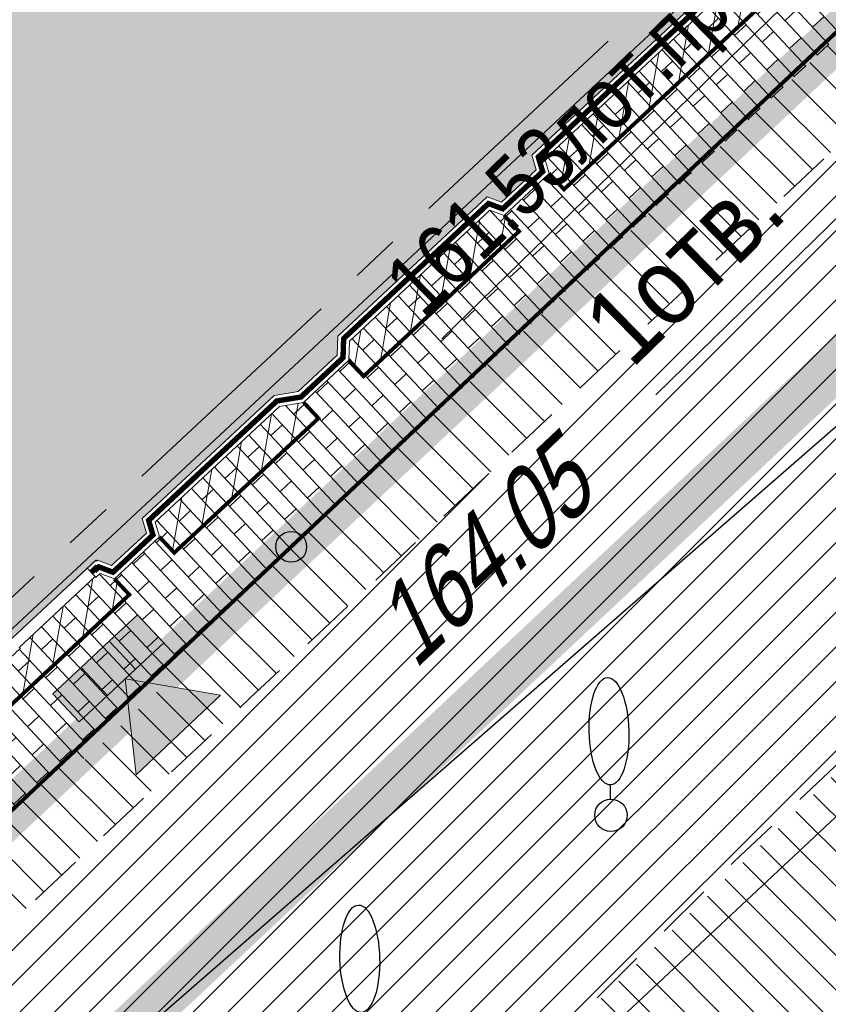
# Model space of a CAD drawing. Header units: millimetres. Extents: x 4385 to 11928, y 17253 to 36963.
# Tile 88 of 256: x 6042 to 6052, y 18513 to 18526. Entities that reach past the tile are written whole.
import ezdxf
from ezdxf.enums import TextEntityAlignment as Align

# ---------------------------------------------------------------- set-up
doc = ezdxf.new("R2010")
doc.units = ezdxf.units.MM
for name, pattern in [('CENTER', [50.8, 31.75, -6.35, 6.35, -6.35]), ('DASHED', [19.05, 12.7, -6.35]), ('Dashed_1', [150, 100, -50])]:
    doc.linetypes.add(name, pattern=pattern)
for name, color, linetype, lineweight in [('Геоподоснова_34179-21 от 9.08.21$0$Водопровод', 7, 'Continuous', 25), ('Геоподоснова_34179-21 от 9.08.21$0$Водосток проектный', 7, 'Continuous', 25), ('Геоподоснова_34179-21 от 9.08.21$0$Горизонтали', 7, 'Continuous', 25), ('Геоподоснова_34179-21 от 9.08.21$0$Граница улицы', 7, 'Continuous', 25), ('Геоподоснова_34179-21 от 9.08.21$0$Здания', 7, 'Continuous', 25), ('Геоподоснова_34179-21 от 9.08.21$0$Кабель связи', 7, 'Continuous', 25), ('Геоподоснова_34179-21 от 9.08.21$0$Красные линии', 7, 'Continuous', 25), ('Геоподоснова_34179-21 от 9.08.21$0$Отдельно стоящее дерево', 7, 'Continuous', 25), ('Геоподоснова_34179-21 от 9.08.21$0$Части зданий', 7, 'Continuous', 25), ('ГП_граница_3_этапа_500', 202, 'Continuous', 15), ('ГП_здан_проект', 170, 'Continuous', 9), ('ГП_здан_проект_оси', 50, 'CENTER', 0)]:
    doc.layers.add(name, color=color, linetype=linetype, lineweight=lineweight)
for name, color, linetype, true_color in [('ГП_граница_аренд_зем_500', 7, 'Continuous', 0x000000), ('ГП_граница_ГПЗУ_500', 7, 'Continuous', 0x0000f5), ('ГП_здан_проект_гараж', 7, 'Continuous', 0xcc0000)]:
    doc.layers.add(name, color=color, linetype=linetype, true_color=true_color)
doc.layers.add('ГП_здан_проект_навес', color=170, linetype='Continuous')
for name, color, linetype, lineweight, true_color in [('ГП_здан_проект_штриховка', 7, 'Continuous', 5, 0xe24032), ('ГП_здания_сносимые', 7, 'Continuous', 9, 0xfaed00), ('ГП_стрелки_1 этаж', 7, 'Continuous', 9, 0x000000), ('Покр_ЛПУ', 7, 'Continuous', 5, 0x000000), ('Покр_трот_плитка_300х100х80_пеш_2.3(з)', 7, 'Continuous', 0, 0x999999)]:
    doc.layers.add(name, color=color, linetype=linetype, lineweight=lineweight, true_color=true_color)
doc.layers.add('ГП_озел_штриховка_сущ', color=7, linetype='Continuous', lineweight=0, true_color=0x829556, transparency=0.6)
doc.layers.add('ГП_тротуары_штриховка_сущ', color=7, linetype='Continuous', lineweight=0, true_color=0xba8573, transparency=0.6)
doc.styles.add('Геоподоснова_34179-21 от 9.08.21$0$Style-RUSSIAN_1251', font='RUSSIAN_1251.shx')
doc.styles.add('Геоподоснова_34179-21 от 9.08.21$0$Style-RUSSIAN_1251 I 0.32289', font='RUSSIAN_1251.shx', dxfattribs={"oblique": 18.5})

# ---------------------------------------------------------------- blocks, each defined once
blk = doc.blocks.new('ст2')
at = {"layer": 'ГП_стрелки_1 этаж', "lineweight": 30, "true_color": 0xffff0a, "transparency": 33554687}
h = blk.add_hatch(color=2, dxfattribs=at)
h.dxf.hatch_style = 1
h.paths.add_polyline_path([(-0.745, -0.313), (0.005, 0.687), (0.755, -0.313)])
at = {"layer": 'ГП_стрелки_1 этаж'}
blk.add_lwpolyline([(-0.745, -0.313), (0.005, 0.687), (0.755, -0.313)], close=True, dxfattribs=at)
blk = doc.blocks.new('Геоподоснова_34179-21 от 9.08.21$0$DEREVO_53')
at = {"layer": 'Геоподоснова_34179-21 от 9.08.21$0$Отдельно стоящее дерево', "color": 7, "linetype": 'Continuous', "lineweight": 25, "flags": 128}
blk.add_lwpolyline([(-0.007, 0.21), (-0.007, 0.393)], dxfattribs=at)
at = {"layer": 'Геоподоснова_34179-21 от 9.08.21$0$Отдельно стоящее дерево', "color": 7, "linetype": 'Continuous', "lineweight": 25}
blk.add_arc((0, 0), 0.21, 0, 359.99999, dxfattribs=at)
blk.add_ellipse((-0.0255, 1.088), major_axis=(-0.0185, 0.695), ratio=0.3698286, dxfattribs=at)
blk = doc.blocks.new('Геоподоснова_34179-21 от 9.08.21$0$DEREVO_54')
at = {"layer": 'Геоподоснова_34179-21 от 9.08.21$0$Отдельно стоящее дерево', "color": 7, "linetype": 'Continuous', "lineweight": 25, "flags": 128}
blk.add_lwpolyline([(-0.007, 0.21), (-0.007, 0.393)], dxfattribs=at)
at = {"layer": 'Геоподоснова_34179-21 от 9.08.21$0$Отдельно стоящее дерево', "color": 7, "linetype": 'Continuous', "lineweight": 25}
blk.add_arc((0, 0), 0.21, 0, 359.99999, dxfattribs=at)
blk.add_ellipse((-0.0255, 1.088), major_axis=(-0.0185, 0.695), ratio=0.3698286, dxfattribs=at)
blk = doc.blocks.new('Геоподоснова_34179-21 от 9.08.21$0$PIKET_187')
at = {"layer": 'Геоподоснова_34179-21 от 9.08.21$0$Горизонтали', "color": 7, "linetype": 'Continuous', "lineweight": 25}
blk.add_arc((0, 0), 0.2, 0, 360, dxfattribs=at)
blk = doc.blocks.new('Геоподоснова_34179-21 от 9.08.21$0$msdElementTypeLineString_26')
at = {"layer": 'Геоподоснова_34179-21 от 9.08.21$0$Части зданий', "color": 7, "linetype": 'Continuous', "lineweight": 25}
for p, q in [((25.806, 24.26), (25.289, 23.774)), ((24.044, 22.604), (23.528, 22.118)), ((23.163, 21.776), (22.647, 21.29)), ((22.282, 20.947), (21.766, 20.462)), ((21.401, 20.119), (20.885, 19.633)), ((20.52, 19.291), (20.004, 18.805)), ((19.639, 18.463), (19.123, 17.977)), ((17.878, 16.806), (17.361, 16.321)), ((16.997, 15.978), (16.48, 15.493)), ((16.116, 15.15), (15.599, 14.664))]:
    blk.add_line(p, q, dxfattribs=at)
at = {"layer": 'Геоподоснова_34179-21 от 9.08.21$0$Части зданий', "color": 7, "linetype": 'Continuous', "lineweight": 25, "flags": 128}
for points in [[(24.925, 23.432), (24.851, 23.363), (24.408, 22.946)], [(18.759, 17.635), (18.384, 17.283), (18.242, 17.149)]]:
    blk.add_lwpolyline(points, dxfattribs=at)
blk = doc.blocks.new('Геоподоснова_34179-21 от 9.08.21$0$msdElementTypeLineString_41')
at = {"layer": 'Геоподоснова_34179-21 от 9.08.21$0$Граница улицы', "color": 7, "linetype": 'Continuous', "lineweight": 25}
for p, q in [((16.929, 16.459), (16.402, 15.962)), ((15.159, 14.768), (14.646, 14.258)), ((14.291, 13.906), (13.778, 13.395))]:
    blk.add_line(p, q, dxfattribs=at)
at = {"layer": 'Геоподоснова_34179-21 от 9.08.21$0$Граница улицы', "color": 7, "linetype": 'Continuous', "lineweight": 25, "flags": 128}
blk.add_lwpolyline([(16.039, 15.619), (15.558, 15.165), (15.514, 15.121)], dxfattribs=at)
blk = doc.blocks.new('Геоподоснова_34179-21 от 9.08.21$0$msdElementTypeLineString_626')
at = {"layer": 'Геоподоснова_34179-21 от 9.08.21$0$Водопровод', "color": 7, "linetype": 'Continuous', "lineweight": 25}
blk.add_line((13.018, 12.175), (24.939, 23.326), dxfattribs=at)
blk = doc.blocks.new('Геоподоснова_34179-21 от 9.08.21$0$msdElementTypeMultiLine_408')
at = {"layer": 'Геоподоснова_34179-21 от 9.08.21$0$Водопровод', "color": 7, "linetype": 'Continuous', "lineweight": 25}
blk.add_blockref('Геоподоснова_34179-21 от 9.08.21$0$msdElementTypeLineString_626', (0.5, 0.5), dxfattribs=at)
blk = doc.blocks.new('Геоподоснова_34179-21 от 9.08.21$0$DIMTXT_127')
at = {"layer": 'Геоподоснова_34179-21 от 9.08.21$0$Кабель связи', "color": 3, "linetype": 'Continuous', "lineweight": 25}
for q in [(-0.737, -0.574), (-0.335, -0.872)]:
    blk.add_line((0, 0), q, dxfattribs=at)
at = {"layer": 'Геоподоснова_34179-21 от 9.08.21$0$Кабель связи', "color": 3, "linetype": 'Continuous', "lineweight": 25, "flags": 128}
blk.add_lwpolyline([(0, 0), (-1.123, -1.516), (-3.55, -3.886)], dxfattribs=at)
at = {"layer": 'Геоподоснова_34179-21 от 9.08.21$0$Кабель связи', "color": 3, "linetype": 'Continuous', "lineweight": 25, "style": 'Геоподоснова_34179-21 от 9.08.21$0$Style-RUSSIAN_1251', "width": 0.899998}
blk.add_text('1отв.', height=1, rotation=44.3171, dxfattribs=at).set_placement((-4.563, -2.848), align=Align.TOP_LEFT)
blk = doc.blocks.new('Геоподоснова_34179-21 от 9.08.21$0$msdElementTypeLineString_919')
at = {"layer": 'Геоподоснова_34179-21 от 9.08.21$0$Водосток проектный', "color": 7, "linetype": 'Continuous', "lineweight": 25}
blk.add_line((61.644, 58.055), (43.376, 42.132), dxfattribs=at)
blk = doc.blocks.new('Геоподоснова_34179-21 от 9.08.21$0$msdElementTypeMultiLine_579')
at = {"layer": 'Геоподоснова_34179-21 от 9.08.21$0$Водосток проектный', "color": 7, "linetype": 'Continuous', "lineweight": 25}
blk.add_blockref('Геоподоснова_34179-21 от 9.08.21$0$msdElementTypeLineString_919', (0.467, 0.467), dxfattribs=at)
blk = doc.blocks.new('Геоподоснова_34179-21 от 9.08.21$0$DIMTXT_314')
at = {"layer": 'Геоподоснова_34179-21 от 9.08.21$0$Водосток проектный', "color": 7, "linetype": 'Continuous', "lineweight": 25}
for q in [(-0.726, 0.053), (-0.644, -0.339)]:
    blk.add_line((0, 0), q, dxfattribs=at)
at = {"layer": 'Геоподоснова_34179-21 от 9.08.21$0$Водосток проектный', "color": 7, "linetype": 'Continuous', "lineweight": 25, "flags": 128}
blk.add_lwpolyline([(0, 0), (-9.23, -1.93), (-14.299, -6.879)], dxfattribs=at)
at = {"layer": 'Геоподоснова_34179-21 от 9.08.21$0$Водосток проектный', "color": 7, "linetype": 'Continuous', "lineweight": 25, "style": 'Геоподоснова_34179-21 от 9.08.21$0$Style-RUSSIAN_1251', "width": 0.875}
blk.add_text('161.53лот.пр.', height=0.8, rotation=44.3171, dxfattribs=at).set_placement((-15.102, -6.056), align=Align.TOP_LEFT)
blk = doc.blocks.new('Геоподоснова_34179-21 от 9.08.21$0$msdElementTypeLineString_929')
at = {"layer": 'Геоподоснова_34179-21 от 9.08.21$0$Красные линии', "linetype": 'Continuous', "lineweight": 25}
for points in [[(51.992, 48.611), (51.821, 48.793), (52.55, 49.477), (52.721, 49.295)], [(51.263, 47.927), (51.092, 48.109), (51.821, 48.793), (51.992, 48.611)], [(50.533, 47.243), (50.362, 47.425), (51.092, 48.109), (51.263, 47.927)], [(49.804, 46.558), (49.633, 46.741), (50.362, 47.425), (50.533, 47.243)], [(49.075, 45.874), (48.904, 46.056), (49.633, 46.741), (49.804, 46.558)], [(48.345, 45.19), (48.174, 45.372), (48.904, 46.056), (49.075, 45.874)], [(47.616, 44.506), (47.445, 44.688), (48.174, 45.372), (48.345, 45.19)], [(46.887, 43.822), (46.716, 44.004), (47.445, 44.688), (47.616, 44.506)], [(46.158, 43.137), (45.987, 43.32), (46.716, 44.004), (46.887, 43.822)], [(45.428, 42.453), (45.257, 42.636), (45.987, 43.32), (46.158, 43.137)], [(44.699, 41.769), (44.528, 41.951), (45.257, 42.636), (45.428, 42.453)], [(43.97, 41.085), (43.799, 41.267), (44.528, 41.951), (44.699, 41.769)], [(43.24, 40.401), (43.069, 40.583), (43.799, 41.267), (43.97, 41.085)], [(42.511, 39.717), (42.34, 39.899), (43.069, 40.583), (43.24, 40.401)], [(41.782, 39.032), (41.611, 39.215), (42.34, 39.899), (42.511, 39.717)]]:
    blk.add_hatch(color=1, dxfattribs=at).paths.add_polyline_path(points)
blk = doc.blocks.new('Геоподоснова_34179-21 от 9.08.21')
at = {"layer": 'Геоподоснова_34179-21 от 9.08.21$0$Здания', "color": 7, "linetype": 'Continuous', "lineweight": 25, "flags": 128}
blk.add_lwpolyline([(6025.025, 18500), (6044.16, 18518.07), (6048.937, 18522.581), (6050.375, 18523.939), (6050.599, 18524.15), (6052.899, 18526.322), (6053.19, 18526.597), (6052.89, 18526.915), (6051.908, 18527.953), (6031.838, 18549.178)], dxfattribs=at)
at = {"layer": 'Геоподоснова_34179-21 от 9.08.21$0$Водопровод', "color": 7, "linetype": 'Continuous', "lineweight": 25}
blk.add_blockref('Геоподоснова_34179-21 от 9.08.21$0$msdElementTypeMultiLine_408', (6035.118, 18499.5), dxfattribs=at)
at = {"layer": 'Геоподоснова_34179-21 от 9.08.21$0$Водосток проектный', "color": 7, "linetype": 'Continuous', "lineweight": 25}
for name, p in [('Геоподоснова_34179-21 от 9.08.21$0$msdElementTypeMultiLine_579', (5999.533, 18470.285)), ('Геоподоснова_34179-21 от 9.08.21$0$DIMTXT_314', (6061.644, 18528.807))]:
    blk.add_blockref(name, p, dxfattribs=at)
at = {"layer": 'Геоподоснова_34179-21 от 9.08.21$0$Горизонтали', "color": 7, "linetype": 'Continuous', "lineweight": 25}
blk.add_blockref('Геоподоснова_34179-21 от 9.08.21$0$PIKET_187', (6045.394, 18519.235), dxfattribs=at)
at = {"layer": 'Геоподоснова_34179-21 от 9.08.21$0$Граница улицы', "color": 7, "linetype": 'Continuous', "lineweight": 25}
blk.add_blockref('Геоподоснова_34179-21 от 9.08.21$0$msdElementTypeLineString_41', (6035.577, 18500), dxfattribs=at)
at = {"layer": 'Геоподоснова_34179-21 от 9.08.21$0$Кабель связи', "color": 3, "linetype": 'Continuous', "lineweight": 25}
blk.add_blockref('Геоподоснова_34179-21 от 9.08.21$0$DIMTXT_127', (6053.665, 18525.091), dxfattribs=at)
at = {"layer": 'Геоподоснова_34179-21 от 9.08.21$0$Красные линии', "color": 1, "linetype": 'Continuous', "lineweight": 25}
blk.add_blockref('Геоподоснова_34179-21 от 9.08.21$0$msdElementTypeLineString_929', (5999.875, 18476.501), dxfattribs=at)
at = {"layer": 'Геоподоснова_34179-21 от 9.08.21$0$Отдельно стоящее дерево', "color": 7, "linetype": 'Continuous', "lineweight": 25}
for name, p in [('Геоподоснова_34179-21 от 9.08.21$0$DEREVO_53', (6049.534, 18515.758)), ('Геоподоснова_34179-21 от 9.08.21$0$DEREVO_54', (6046.308, 18512.812))]:
    blk.add_blockref(name, p, dxfattribs=at)
at = {"layer": 'Геоподоснова_34179-21 от 9.08.21$0$Части зданий', "color": 7, "linetype": 'Continuous', "lineweight": 25}
blk.add_blockref('Геоподоснова_34179-21 от 9.08.21$0$msdElementTypeLineString_26', (6026.485, 18500), dxfattribs=at)
at = {"layer": 'Геоподоснова_34179-21 от 9.08.21$0$Горизонтали', "color": 7, "linetype": 'Continuous', "lineweight": 25, "style": 'Геоподоснова_34179-21 от 9.08.21$0$Style-RUSSIAN_1251 I 0.32289', "oblique": 18.5, "width": 0.799996}
blk.add_text('164.05', height=1, rotation=43.36, dxfattribs=at).set_placement((6046.996, 18517.637))
blk = doc.blocks.new('инв1')
at = {"layer": 'Покр_ЛПУ', "true_color": 0xf8f6b0}
h = blk.add_hatch(color=51, dxfattribs=at)
h.dxf.hatch_style = 1
h.paths.add_polyline_path([(-0.269, 0.256), (0.231, 0.256), (0.231, -0.244), (-0.269, -0.244)])
at = {"layer": 'Покр_ЛПУ'}
blk.add_lwpolyline([(-0.269, 0.256), (0.231, 0.256), (0.231, -0.244), (-0.269, -0.244)], close=True, dxfattribs=at)
blk = doc.blocks.new('Покр')
at = {"layer": 'Покр_трот_плитка_300х100х80_пеш_2.3(з)'}
h = blk.add_hatch(dxfattribs=at)
h.set_pattern_fill('AR-BRSTD', color=256, scale=0.003, angle=313)
h.set_pattern_definition([(313, (-5962.5526, -18500.8752), (0.1486296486, 0.1385993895), []), (43, (-5962.5526, -18500.8752), (-0.0592434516, 0.361515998), [0.2032254, -0.2032254])])
h.paths.add_polyline_path([(90.516, 25.534), (89.663, 26.443), (89.078, 25.898), (88.575, 25.668), (86.127, 23.384), (86.182, 23.197), (85.597, 22.651), (85.414, 22.719), (83.595, 21.023), (83.586, 20.775), (83.001, 20.23), (82.69, 20.179), (81.081, 18.678), (81.136, 18.49), (80.551, 17.945), (80.368, 18.013), (80.315, 17.964), (80.304, 17.975), (79.32, 17.058), (79.331, 17.046), (78.128, 15.924), (78.248, 15.796), (77.662, 15.251), (77.369, 15.565), (76.93, 15.156), (77.382, 14.672), (71.002, 8.721), (71.747, 7.922)])
at = {"layer": 'Покр_ЛПУ', "rotation": 132.9573817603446}
for p in [(80.831, 17.145), (80.465, 16.804), (80.099, 16.463)]:
    blk.add_blockref('инв1', p, dxfattribs=at)

msp = doc.modelspace()

# ---------------------------------------------------------------- hatches: boundary and pattern name
at = {"layer": 'ГП_здан_проект_штриховка'}
h = msp.add_hatch(color=256, dxfattribs=at)
h.dxf.hatch_style = 1
h.paths.add_polyline_path([(6029.639, 18551.305), (6029.646, 18551.312), (6029.714, 18551.239), (6029.707, 18551.232), (6029.972, 18550.948), (6029.963, 18550.705), (6029.949, 18550.692), (6029.962, 18550.678), (6031.071, 18549.489), (6031.083, 18549.5), (6031.923, 18548.599), (6032.171, 18548.59), (6032.65, 18548.077), (6032.761, 18547.701), (6034.256, 18546.098), (6034.503, 18546.089), (6034.976, 18545.583), (6035.025, 18545.28), (6035.01, 18545.266), (6035.031, 18545.243), (6036.132, 18544.063), (6036.144, 18544.074), (6036.833, 18543.335), (6037.021, 18543.39), (6037.44, 18542.941), (6037.371, 18542.758), (6037.382, 18542.747), (6037.37, 18542.736), (6038.492, 18541.533), (6038.504, 18541.544), (6039.329, 18540.659), (6039.517, 18540.714), (6039.897, 18540.306), (6039.769, 18540.187), (6041.924, 18537.876), (6042.052, 18537.995), (6042.393, 18537.63), (6042.265, 18537.51), (6042.306, 18537.467), (6042.295, 18537.456), (6043.41, 18536.26), (6043.421, 18536.271), (6044.421, 18535.2), (6044.549, 18535.319), (6044.89, 18534.953), (6044.762, 18534.834), (6044.803, 18534.79), (6044.791, 18534.779), (6045.913, 18533.576), (6045.925, 18533.587), (6046.808, 18532.64), (6046.936, 18532.759), (6047.277, 18532.394), (6047.149, 18532.274), (6049.195, 18530.081), (6049.323, 18530.2), (6049.664, 18529.834), (6049.536, 18529.715), (6049.577, 18529.671), (6049.565, 18529.66), (6050.578, 18528.574), (6050.59, 18528.585), (6051.218, 18527.912), (6051.584, 18527.775), (6052.004, 18527.326), (6051.546, 18526.899), (6051.043, 18526.669), (6048.509, 18524.306), (6048.565, 18524.118), (6048.115, 18523.699), (6047.932, 18523.767), (6045.999, 18521.965), (6045.991, 18521.718), (6045.484, 18521.246), (6045.173, 18521.195), (6043.463, 18519.6), (6043.519, 18519.412), (6043.069, 18518.993), (6042.886, 18519.061), (6042.875, 18519.051), (6041.661, 18517.941), (6041.672, 18517.929), (6040.469, 18516.807), (6040.588, 18516.679), (6040.222, 18516.338), (6037.576, 18519.175), (6033.788, 18515.642), (6033.341, 18516.121), (6032.86, 18516.637), (6032.857, 18516.633), (6032.477, 18517.04), (6031.916, 18517.643), (6031.547, 18518.045), (6030.644, 18519.013), (6030.652, 18519.021), (6029.53, 18520.224), (6029.519, 18520.214), (6029.137, 18520.631), (6029.129, 18520.623), (6028.924, 18520.842), (6026.687, 18518.755), (6026.346, 18519.121), (6026.474, 18519.24), (6024.427, 18521.434), (6024.299, 18521.315), (6023.919, 18521.722), (6023.997, 18521.932), (6023.825, 18522.117), (6023.807, 18522.099), (6023.762, 18522.147), (6023.774, 18522.158), (6022.308, 18523.73), (6022.296, 18523.719), (6022.04, 18523.994), (6021.912, 18523.874), (6021.532, 18524.282), (6021.61, 18524.491), (6021.438, 18524.676), (6021.419, 18524.659), (6019.83, 18526.363), (6019.849, 18526.38), (6019.697, 18526.542), (6019.414, 18526.552), (6019.013, 18526.982), (6019.141, 18527.102), (6016.925, 18529.478), (6016.797, 18529.359), (6016.384, 18529.801), (6016.346, 18530.033), (6016.975, 18530.619), (6018.421, 18529.069), (6019.763, 18530.32), (6019.729, 18530.357), (6019.741, 18530.368), (6018.683, 18531.501), (6018.672, 18531.49), (6018.532, 18531.64), (6018.544, 18531.651), (6017.486, 18532.785), (6017.475, 18532.774), (6017.406, 18532.847), (6017.418, 18532.858), (6016.293, 18534.065), (6016.281, 18534.054), (6016.039, 18534.313), (6014.697, 18533.062), (6015.099, 18532.63), (6014.457, 18532.031), (6014.299, 18532.037), (6013.859, 18532.509), (6013.927, 18532.692), (6011.809, 18534.963), (6011.681, 18534.844), (6011.301, 18535.251), (6011.369, 18535.434), (6011.359, 18535.446), (6011.371, 18535.457), (6010.215, 18536.696), (6010.203, 18536.685), (6009.415, 18537.53), (6009.287, 18537.41), (6008.946, 18537.776), (6009.074, 18537.895), (6009.033, 18537.939), (6009.045, 18537.95), (6007.889, 18539.19), (6007.877, 18539.179), (6006.646, 18540.499), (6006.518, 18540.379), (6006.177, 18540.745), (6006.305, 18540.864), (6004.257, 18543.061), (6004.324, 18543.123), (6003.675, 18543.428), (6003.251, 18543.882), (6003.705, 18544.306), (6004.144, 18544.476), (6007.136, 18547.267), (6007.017, 18547.395), (6007.425, 18547.775), (6007.608, 18547.707), (6009.517, 18549.487), (6009.462, 18549.675), (6009.911, 18550.094), (6010.094, 18550.026), (6012.003, 18551.806), (6011.948, 18551.994), (6012.439, 18552.452), (6012.607, 18552.502), (6012.815, 18552.563), (6014.91, 18554.517), (6014.791, 18554.645), (6015.138, 18554.969), (6015.221, 18555.046), (6015.491, 18555.037), (6016.592, 18556.064), (6016.581, 18556.076), (6017.287, 18556.734), (6017.167, 18556.862), (6017.575, 18557.242), (6017.758, 18557.174), (6020.41, 18559.647), (6020.611, 18560.074), (6021.065, 18560.497), (6021.489, 18560.043), (6021.569, 18559.837), (6021.659, 18559.604), (6024.027, 18557.065), (6024.155, 18557.185), (6024.496, 18556.819), (6024.368, 18556.7), (6024.409, 18556.656), (6024.397, 18556.645), (6025.519, 18555.442), (6025.531, 18555.453), (6026.476, 18554.44), (6026.604, 18554.559), (6026.621, 18554.541), (6027.005, 18554.129), (6026.996, 18553.882), (6029.263, 18551.451), (6029.511, 18551.442)])
h = msp.add_hatch(dxfattribs=at)
h.set_pattern_fill('ANSI31', color=256, scale=0.1, angle=35)
h.paths.add_polyline_path([(6051.824, 18526.568), (6051.633, 18526.774), (6051.127, 18526.543), (6048.679, 18524.26), (6048.736, 18524.068), (6048.926, 18523.864)])
h = msp.add_hatch(dxfattribs=at)
h.set_pattern_fill('ANSI31', color=256, scale=0.1, angle=35)
h.paths.add_polyline_path([(6048.344, 18523.321), (6048.154, 18523.525), (6047.966, 18523.595), (6046.147, 18521.898), (6046.138, 18521.648), (6046.331, 18521.444)])
h = msp.add_hatch(dxfattribs=at)
h.set_pattern_fill('ANSI31', color=256, scale=0.1, angle=35)
h.paths.add_polyline_path([(6045.747, 18520.9), (6045.556, 18521.105), (6045.242, 18521.054), (6043.633, 18519.553), (6043.69, 18519.361), (6043.88, 18519.158)])
h = msp.add_hatch(dxfattribs=at)
h.set_pattern_fill('ANSI31', color=256, scale=0.1, angle=35)
h.paths.add_polyline_path([(6043.298, 18518.615), (6043.108, 18518.818), (6042.92, 18518.888), (6042.867, 18518.839), (6042.856, 18518.851), (6041.873, 18517.933), (6041.884, 18517.921), (6040.681, 18516.8), (6040.8, 18516.672), (6040.991, 18516.464)])
at = {"layer": 'ГП_озел_штриховка_сущ'}
h = msp.add_hatch(dxfattribs=at)
h.set_pattern_fill('ANSI31', color=256, scale=0.1)
h.paths.add_polyline_path([(5902.584, 18448.046), (5903.806, 18441.821), (5922.606, 18445.511), (5934.695, 18448.026), (5951.702, 18451.333), (5954.183, 18451.815), (5952.935, 18458.091)])
edge = h.paths.add_edge_path()
edge.add_line((5900.21, 18448.752), (5901.643, 18441.364))
edge.add_line((5901.643, 18441.364), (5896.222, 18440.137))
edge.add_arc((5895.781, 18442.087), 2, 190.8754, 282.7575, ccw=False)
edge.add_line((5893.817, 18441.71), (5886.891, 18477.757))
edge.add_line((5886.891, 18477.757), (5887.39, 18477.849))
edge.add_line((5887.39, 18477.849), (5893.33, 18447.41))
edge.add_line((5893.33, 18447.41), (5900.21, 18448.752))
edge = h.paths.add_edge_path()
edge.add_line((5882.844, 18445.348), (5889.482, 18446.851))
edge.add_line((5889.482, 18446.851), (5885.703, 18466.311))
edge.add_line((5885.703, 18466.311), (5882.738, 18481.615))
edge.add_line((5882.738, 18481.615), (5881.942, 18486.25))
edge.add_arc((5883.26, 18479.349), 7.026, 100.8123, 190.6774)
edge.add_line((5876.356, 18478.047), (5880.695, 18455.591))
edge.add_line((5880.695, 18455.591), (5882.844, 18445.348))
h.paths.add_polyline_path([(6035.024, 18508.027), (6039.213, 18503.574), (6057.801, 18521.457), (6053.795, 18525.674)])
h.paths.add_polyline_path([(6033.061, 18497.655), (6028.822, 18502.196), (6016.612, 18490.717), (6020.901, 18485.956)])
at = {"layer": 'ГП_тротуары_штриховка_сущ'}
h = msp.add_hatch(dxfattribs=at)
h.set_pattern_fill('ANSI31', color=256, scale=0.1, angle=90)
edge = h.paths.add_edge_path()
edge.add_line((6034.299, 18508.797), (6035.024, 18508.027))
edge.add_line((6035.024, 18508.027), (6053.077, 18524.999))
edge.add_line((6053.077, 18524.999), (6053.795, 18525.674))
edge.add_arc((6053.744, 18526.894), 1.222, 218.0859, 272.3585, ccw=False)
edge.add_line((6052.783, 18526.141), (6043.608, 18517.532))
edge.add_line((6043.608, 18517.532), (6043.804, 18517.498))
edge.add_line((6043.804, 18517.498), (6042.714, 18516.468))
edge.add_line((6042.714, 18516.468), (6042.691, 18516.671))
edge.add_line((6042.691, 18516.671), (6034.299, 18508.797))
edge = h.paths.add_edge_path()
edge.add_arc((6053.744, 18526.894), 1.222, 218.0859, 272.3585)
edge.add_line((6053.795, 18525.674), (6053.077, 18526.417))
edge.add_line((6053.077, 18526.417), (6052.783, 18526.141))
h = msp.add_hatch(dxfattribs=at)
h.set_pattern_fill('ANSI31', color=256, scale=0.1, angle=90)
h.paths.add_polyline_path([(6047.508, 18511.559), (6039.217, 18503.57), (6041.149, 18501.516), (6050.815, 18510.628), (6059.902, 18519.137), (6057.738, 18521.397)])

# ---------------------------------------------------------------- linework, layer by layer
at = {"layer": 'ГП_граница_3_этапа_500', "const_width": 0.3}
msp.add_lwpolyline([(6059.56, 18532.5), (6027.314, 18567.068), (6002.779, 18544.169), (6003.585, 18543.305), (6005.104, 18541.67), (5997.569, 18534.643), (5957.809, 18577.534), (5913.612, 18536.322), (5912.637, 18537.368), (5881.45, 18508.287), (5893.33, 18447.41), (5988.7, 18466.01), (5992.473, 18469.551), (5994.465, 18471.42), (5997.67, 18474.427), (6011.272, 18487.19), (6028.095, 18502.975)], close=True, dxfattribs=at)
at = {"layer": 'ГП_граница_аренд_зем_500', "color": 190, "true_color": 0x9933ff, "const_width": 0.6}
msp.add_lwpolyline([(5892.85, 18716.544), (6024.877, 18575.86), (6064.881, 18533.238), (5990.171, 18463.136), (5886.567, 18442.93), (5839.299, 18683.877)], close=True, dxfattribs=at)
at = {"layer": 'ГП_граница_ГПЗУ_500', "const_width": 0.6}
msp.add_lwpolyline([(5908.35, 18693.62), (6021.68, 18572.86), (6059.56, 18532.5), (5988.7, 18466.01), (5893.33, 18447.41), (5866.96, 18582.54), (5865.98, 18582.35), (5863.92, 18593.17), (5864.85, 18593.36), (5851.03, 18664.19), (5868.97, 18667.79), (5895.42, 18681.33), (5908.35, 18693.62)], dxfattribs=at)
at = {"layer": 'ГП_здан_проект', "const_width": 0.07}
msp.add_lwpolyline([(6050.531, 18528.735), (6050.582, 18528.68), (6050.594, 18528.691), (6051.261, 18527.976), (6051.627, 18527.839), (6052.11, 18527.322), (6051.588, 18526.836), (6051.085, 18526.606), (6048.594, 18524.283), (6048.65, 18524.095), (6048.132, 18523.613), (6047.949, 18523.681), (6046.073, 18521.932), (6046.065, 18521.684), (6045.519, 18521.175), (6045.208, 18521.124), (6043.548, 18519.577), (6043.604, 18519.389), (6043.086, 18518.906), (6042.903, 18518.975), (6042.871, 18518.945), (6042.86, 18518.957), (6042.805, 18518.905)], dxfattribs=at)
at = {"layer": 'ГП_здан_проект'}
for points in [[(6051.043, 18526.669), (6048.509, 18524.306), (6048.565, 18524.118), (6048.115, 18523.699), (6047.932, 18523.767), (6045.999, 18521.965), (6045.991, 18521.718), (6045.484, 18521.246), (6045.173, 18521.195), (6043.463, 18519.6), (6043.519, 18519.412), (6043.069, 18518.993), (6042.886, 18519.061), (6042.875, 18519.051), (6042.864, 18519.063), (6041.661, 18517.941)], [(6042.856, 18518.851), (6042.754, 18518.96)]]:
    msp.add_lwpolyline(points, dxfattribs=at)
msp.add_lwpolyline([(6051.127, 18526.543), (6048.679, 18524.26), (6048.735, 18524.072), (6048.15, 18523.526), (6047.966, 18523.595), (6046.147, 18521.898), (6046.139, 18521.651), (6045.554, 18521.105), (6045.242, 18521.054), (6043.633, 18519.553), (6043.689, 18519.366), (6043.104, 18518.82), (6042.92, 18518.888), (6042.868, 18518.84, -0.414214), (6042.866, 18518.84), (6042.856, 18518.851), (6041.873, 18517.933), (6041.883, 18517.923, -0.414277), (6041.883, 18517.92), (6040.681, 18516.8)], format="xyb", dxfattribs=at)
at = {"layer": 'ГП_здан_проект_гараж', "linetype": 'DASHED', "ltscale": 0.09, "const_width": 0.1}
msp.add_lwpolyline([(5882.691, 18509.321), (5912.515, 18537.138), (5913.456, 18536.128), (5957.736, 18577.427), (5997.644, 18534.639), (6005.421, 18541.893), (6003.167, 18544.31), (6020.608, 18560.577), (6051.608, 18527.34), (6022.378, 18500.078), (6020.502, 18502.089), (5982.554, 18466.695), (5894.317, 18449.536)], close=True, dxfattribs=at)
at = {"layer": 'ГП_здан_проект_навес', "linetype": 'Dashed_1', "ltscale": 0.005, "const_width": 0.05}
for points in [[(6048.733, 18524.071), (6048.926, 18523.864), (6051.824, 18526.568), (6051.632, 18526.774)], [(6046.137, 18521.649), (6046.331, 18521.444), (6048.344, 18523.321), (6048.151, 18523.528)], [(6043.687, 18519.364), (6043.88, 18519.158), (6045.747, 18520.9), (6045.555, 18521.106)], [(6040.799, 18516.67), (6040.991, 18516.464), (6043.298, 18518.615), (6043.105, 18518.821)]]:
    msp.add_lwpolyline(points, dxfattribs=at)
at = {"layer": 'ГП_здан_проект_оси', "ltscale": 0.1}
msp.add_line((6032.316, 18509.757), (6058.982, 18534.628), dxfattribs=at)
at = {"layer": 'ГП_здан_проект_оси', "linetype": 'ByBlock', "ltscale": 0.1}
msp.add_line((5981.524, 18461.974), (6058.984, 18534.219), dxfattribs=at)
at = {"layer": 'ГП_здания_сносимые', "linetype": 'DASHED', "ltscale": 0.1, "const_width": 0.05}
msp.add_lwpolyline([(6031.838, 18549.178), (6053.19, 18526.597), (6014.143, 18489.732)], dxfattribs=at)

# ---------------------------------------------------------------- block references
for name, p in [('Геоподоснова_34179-21 от 9.08.21', (0, 0)), ('Покр', (5962.553, 18500.875))]:
    msp.add_blockref(name, p)
at = {"layer": 'ГП_стрелки_1 этаж', "lineweight": 30, "rotation": 43.37545951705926}
msp.add_blockref('ст2', (6043.713, 18517.023), dxfattribs=at)

doc.saveas('drawing.dxf')
